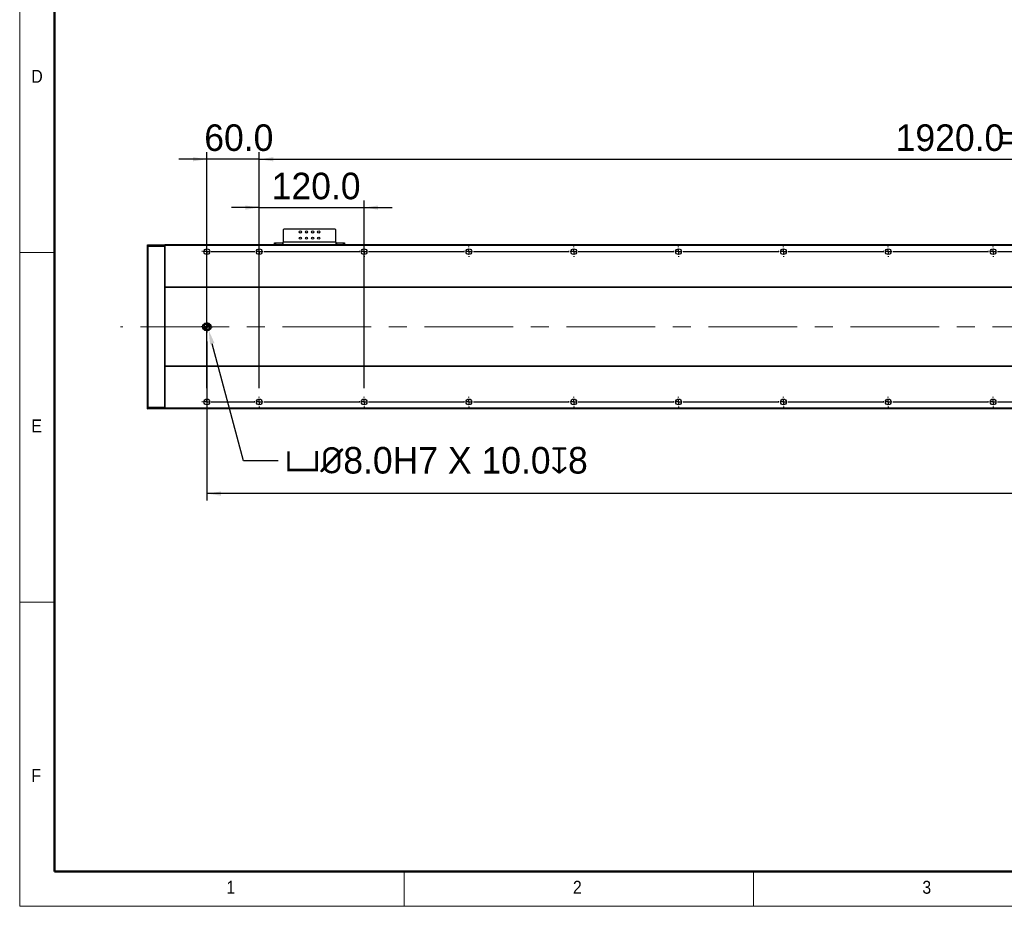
# Model space of a CAD drawing. Header units: millimetres. Extents: x 40 to 3320, y 40 to 2336.
# Tile 1 of 7: x 40 to 1167, y 40 to 1055. Entities that reach past the tile are written whole.
import ezdxf

# ---------------------------------------------------------------- set-up
doc = ezdxf.new("R2010")
doc.units = ezdxf.units.MM
doc.header["$LTSCALE"] = 8
doc.header["$PDSIZE"] = -1
doc.linetypes.add('CENTERX2', pattern=[20.32, 12.7, -2.54, 2.54, -2.54])
doc.layers.add('DIMNS', color=7, linetype='Continuous')
doc.styles.add('SLDTEXTSTYLE0', font='Gothic.ttf', dxfattribs={"width": 0.913})
doc.styles.add('SLDTEXTSTYLE7', font='txt')
doc.dimstyles.new('SLDDIMSTYLE0', dxfattribs={"dimtxt": 30.4, "dimasz": 16, "dimexe": 0, "dimexo": 0.0625, "dimgap": 7.6, "dimtad": 2, "dimdec": 1, "dimrnd": 1e-09, "dimzin": 4, "dimdsep": 46, "dimtxsty": 'SLDTEXTSTYLE7', "dimsah": 1, "dimcen": 0.09, "dimadec": 0, "dimazin": 1, "dimtfac": 1, "dimtdec": 1, "dimtmove": 0, "dimatfit": 0, "dimfxl": 0, "dimfrac": 2, "dimtolj": 1, "dimtzin": 12, "dimarcsym": 0})
doc.dimstyles.new('SLDDIMSTYLE1', dxfattribs={"dimtxt": 30.4, "dimasz": 16, "dimexe": 0, "dimexo": 0.0625, "dimgap": 7.6, "dimtad": 2, "dimdec": 1, "dimrnd": 1e-09, "dimzin": 4, "dimdsep": 46, "dimtxsty": 'SLDTEXTSTYLE7', "dimsah": 1, "dimcen": 0.09, "dimadec": 0, "dimazin": 1, "dimtfac": 1, "dimtdec": 1, "dimtofl": 0, "dimtmove": 0, "dimatfit": 3, "dimfxl": 0, "dimfrac": 2, "dimtolj": 1, "dimtzin": 12, "dimarcsym": 0})
doc.dimstyles.new('SLDDIMSTYLE6', dxfattribs={"dimtxt": 30.4, "dimasz": 16, "dimexe": 0, "dimexo": 0.0625, "dimgap": 7.6, "dimtad": 0, "dimtih": 1, "dimtoh": 1, "dimdec": 1, "dimrnd": 1e-09, "dimzin": 4, "dimdsep": 46, "dimtxsty": 'SLDTEXTSTYLE7', "dimsah": 1, "dimcen": 0, "dimadec": 0, "dimazin": 1, "dimtfac": 1, "dimtdec": 1, "dimtofl": 0, "dimtmove": 0, "dimatfit": 3, "dimfxl": 0, "dimfrac": 2, "dimtolj": 1, "dimtzin": 12, "dimarcsym": 0})

# ---------------------------------------------------------------- blocks, each defined once
blk = doc.blocks.new('_D_18')
at = {"layer": 'DIMNS'}
for p, q in [((314.3, 805.1), (314.3, 902.9)), ((2234.3, 805.1), (2234.3, 902.9)), ((314.3, 894.9), (2234.3, 894.9))]:
    blk.add_line(p, q, dxfattribs=at)
for points in [[(314.3, 894.9), (330.3, 892.5), (330.3, 897.3)], [(2234.3, 894.9), (2218.3, 897.3), (2218.3, 892.5)]]:
    blk.add_solid(points, dxfattribs=at)
at = {"layer": 'DIMNS', "char_height": 30.4, "attachment_point": 1, "style": 'SLDTEXTSTYLE7'}
for s, insert in [('=16×120.0(PITCH)', (1161.6, 934.8)), ('1920.0', (1042.8, 934.8))]:
    blk.add_mtext(s, dxfattribs=dict(at, insert=insert))
blk = doc.blocks.new('_D_19')
at = {"layer": 'DIMNS'}
for p, q in [((2294.3, 693), (2294.3, 504.3)), ((254.3, 686.4), (254.3, 504.3)), ((2294.3, 512.3), (254.3, 512.3))]:
    blk.add_line(p, q, dxfattribs=at)
for points in [[(254.3, 512.3), (270.3, 509.9), (270.3, 514.7)], [(2294.3, 512.3), (2278.3, 514.7), (2278.3, 509.9)]]:
    blk.add_solid(points, dxfattribs=at)
at = {"layer": 'DIMNS', "insert": (1208.2, 552.2), "char_height": 30.4, "attachment_point": 1, "style": 'SLDTEXTSTYLE7'}
blk.add_mtext('2040.0', dxfattribs=at)
blk = doc.blocks.new('_D_21')
at = {"layer": 'Defpoints', "color": 0}
for p in [(255.3, 703.1), (256.3, 699.3)]:
    blk.add_point(p, dxfattribs=at)
at = {"layer": 'DIMNS', "color": 0, "lineweight": -2}
for p, q in [((296.4, 549.7), (260.5, 683.8)), ((336, 549.7), (296.4, 549.7))]:
    blk.add_line(p, q, dxfattribs=at)
at = {"layer": 'DIMNS', "color": 0}
blk.add_solid([(263, 684.5), (257.9, 683.1), (256.3, 699.3)], dxfattribs=at)
at = {"layer": 'DIMNS', "color": 0, "insert": (343.6, 565.6), "char_height": 30.4, "attachment_point": 1, "style": 'SLDTEXTSTYLE7'}
blk.add_mtext('\\A1;{\\fGDT|b0|i0|c134|p2;v\\fISOCPEUR|b0|i0|c134|p34;%%C}8.0H7 X 10.0{\\fGDT|b0|i0|c134|p2;x}8', dxfattribs=at)
blk = doc.blocks.new('_D_25')
at = {"layer": 'DIMNS'}
for p, q in [((254.3, 633.1), (254.3, 902.9)), ((314.3, 633.1), (314.3, 902.9)), ((254.3, 894.9), (222.3, 894.9)), ((314.3, 894.9), (254.3, 894.9)), ((314.3, 894.9), (346.3, 894.9))]:
    blk.add_line(p, q, dxfattribs=at)
for points in [[(254.3, 894.9), (238.3, 897.3), (238.3, 892.5)], [(314.3, 894.9), (330.3, 892.5), (330.3, 897.3)]]:
    blk.add_solid(points, dxfattribs=at)
at = {"layer": 'DIMNS', "insert": (251.3, 934.8), "char_height": 30.4, "attachment_point": 1, "style": 'SLDTEXTSTYLE7'}
blk.add_mtext('60.0', dxfattribs=at)
blk = doc.blocks.new('_D_26')
at = {"layer": 'DIMNS'}
for p, q in [((314.3, 633.1), (314.3, 847.6)), ((434.3, 633.1), (434.3, 847.6)), ((314.3, 839.6), (282.3, 839.6)), ((314.3, 839.6), (434.3, 839.6)), ((434.3, 839.6), (466.3, 839.6))]:
    blk.add_line(p, q, dxfattribs=at)
for points in [[(314.3, 839.6), (298.3, 842), (298.3, 837.2)], [(434.3, 839.6), (450.3, 837.2), (450.3, 842)]]:
    blk.add_solid(points, dxfattribs=at)
at = {"layer": 'DIMNS', "insert": (328.5, 879.5), "char_height": 30.4, "attachment_point": 1, "style": 'SLDTEXTSTYLE7'}
blk.add_mtext('120.0', dxfattribs=at)
blk = doc.blocks.new('SW_CENTERMARKSYMBOL_0')
at = {"layer": 'DIMNS', "color": 0}
for p, q in [((-65.08, 0), (-65.84, 0)), ((-60, 0), (-62.54, 0)), ((-60, 5.08), (-60, 5.84)), ((-60, 0), (-60, 2.54)), ((-60, 0), (-60, -2.54)), ((-60, 0), (-57.46, 0)), ((-54.92, 0), (-5.08, 0)), ((0, 0), (-2.54, 0)), ((0, 5.08), (0, 5.84)), ((0, 0), (0, 2.54)), ((0, 0), (0, -2.54)), ((0, 0), (2.54, 0)), ((5.08, 0), (114.92, 0)), ((120, 5.08), (120, 5.84)), ((120, 0), (120, 2.54)), ((120, 0), (120, 2.54)), ((240, 5.08), (240, 5.84)), ((240, 0), (240, 2.54)), ((240, 0), (240, 2.54)), ((240, 0), (240, 2.54)), ((360, 5.08), (360, 5.84)), ((360, 0), (360, 2.54)), ((360, 0), (360, 2.54)), ((360, 0), (360, 2.54)), ((360, 0), (360, 2.54)), ((480, 5.08), (480, 5.84)), ((480, 0), (480, 2.54)), ((480, 0), (480, 2.54)), ((480, 0), (480, 2.54)), ((480, 0), (480, 2.54)), ((480, 0), (480, 2.54)), ((600, 5.08), (600, 5.84)), ((600, 0), (600, 2.54)), ((600, 0), (600, 2.54)), ((600, 0), (600, 2.54)), ((600, 0), (600, 2.54)), ((600, 0), (600, 2.54)), ((600, 0), (600, 2.54)), ((720, 5.08), (720, 5.84)), ((720, 0), (720, 2.54)), ((720, 0), (720, 2.54)), ((720, 0), (720, 2.54)), ((720, 0), (720, 2.54)), ((720, 0), (720, 2.54)), ((720, 0), (720, 2.54)), ((720, 0), (720, 2.54)), ((840, 5.08), (840, 5.84)), ((840, 0), (840, 2.54)), ((840, 0), (840, 2.54)), ((840, 0), (840, 2.54)), ((840, 0), (840, 2.54)), ((840, 0), (840, 2.54)), ((840, 0), (840, 2.54)), ((840, 0), (840, 2.54)), ((840, 0), (840, 2.54)), ((114.92, 0), (114.16, 0)), ((120, 0), (117.46, 0)), ((120, 0), (117.46, 0)), ((120, 0), (120, -2.54)), ((120, 0), (122.54, 0)), ((120, 0), (120, -2.54)), ((120, 0), (122.54, 0)), ((120, -5.08), (120, -5.84)), ((125.08, 0), (125.84, 0)), ((125.08, 0), (234.92, 0)), ((234.92, 0), (234.16, 0)), ((240, 0), (237.46, 0)), ((240, 0), (237.46, 0)), ((240, 0), (237.46, 0)), ((240, 0), (240, -2.54)), ((240, 0), (242.54, 0)), ((240, 0), (240, -2.54)), ((240, 0), (242.54, 0)), ((240, 0), (240, -2.54)), ((240, 0), (242.54, 0)), ((240, -5.08), (240, -5.84)), ((245.08, 0), (245.84, 0)), ((245.08, 0), (354.92, 0)), ((354.92, 0), (354.16, 0)), ((360, 0), (357.46, 0)), ((360, 0), (357.46, 0)), ((360, 0), (357.46, 0)), ((360, 0), (357.46, 0)), ((360, 0), (360, -2.54)), ((360, 0), (362.54, 0)), ((360, 0), (360, -2.54)), ((360, 0), (362.54, 0)), ((360, 0), (360, -2.54)), ((360, 0), (362.54, 0)), ((360, 0), (360, -2.54)), ((360, 0), (362.54, 0)), ((360, -5.08), (360, -5.84)), ((365.08, 0), (365.84, 0)), ((365.08, 0), (474.92, 0)), ((474.92, 0), (474.16, 0)), ((480, 0), (477.46, 0)), ((480, 0), (477.46, 0)), ((480, 0), (477.46, 0)), ((480, 0), (477.46, 0)), ((480, 0), (477.46, 0)), ((480, 0), (480, -2.54)), ((480, 0), (482.54, 0)), ((480, 0), (480, -2.54)), ((480, 0), (482.54, 0)), ((480, 0), (480, -2.54)), ((480, 0), (482.54, 0)), ((480, 0), (480, -2.54)), ((480, 0), (482.54, 0)), ((480, 0), (480, -2.54)), ((480, 0), (482.54, 0)), ((480, -5.08), (480, -5.84)), ((485.08, 0), (485.84, 0)), ((485.08, 0), (594.92, 0)), ((594.92, 0), (594.16, 0)), ((600, 0), (597.46, 0)), ((600, 0), (597.46, 0)), ((600, 0), (597.46, 0)), ((600, 0), (597.46, 0)), ((600, 0), (597.46, 0)), ((600, 0), (597.46, 0)), ((600, 0), (600, -2.54)), ((600, 0), (602.54, 0)), ((600, 0), (600, -2.54)), ((600, 0), (602.54, 0)), ((600, 0), (600, -2.54)), ((600, 0), (602.54, 0)), ((600, 0), (600, -2.54)), ((600, 0), (602.54, 0)), ((600, 0), (600, -2.54)), ((600, 0), (602.54, 0)), ((600, 0), (600, -2.54)), ((600, 0), (602.54, 0)), ((600, -5.08), (600, -5.84)), ((605.08, 0), (605.84, 0)), ((605.08, 0), (714.92, 0)), ((714.92, 0), (714.16, 0)), ((720, 0), (717.46, 0)), ((720, 0), (717.46, 0)), ((720, 0), (717.46, 0)), ((720, 0), (717.46, 0)), ((720, 0), (717.46, 0)), ((720, 0), (717.46, 0)), ((720, 0), (717.46, 0)), ((720, 0), (720, -2.54)), ((720, 0), (722.54, 0)), ((720, 0), (720, -2.54)), ((720, 0), (722.54, 0)), ((720, 0), (720, -2.54)), ((720, 0), (722.54, 0)), ((720, 0), (720, -2.54)), ((720, 0), (722.54, 0)), ((720, 0), (720, -2.54)), ((720, 0), (722.54, 0)), ((720, 0), (720, -2.54)), ((720, 0), (722.54, 0)), ((720, 0), (720, -2.54)), ((720, 0), (722.54, 0)), ((720, -5.08), (720, -5.84)), ((725.08, 0), (725.84, 0)), ((725.08, 0), (834.92, 0)), ((834.92, 0), (834.16, 0)), ((840, 0), (837.46, 0)), ((840, 0), (837.46, 0)), ((840, 0), (837.46, 0)), ((840, 0), (837.46, 0)), ((840, 0), (837.46, 0)), ((840, 0), (837.46, 0)), ((840, 0), (837.46, 0)), ((840, 0), (837.46, 0)), ((840, 0), (840, -2.54)), ((840, 0), (842.54, 0)), ((840, 0), (840, -2.54)), ((840, 0), (842.54, 0)), ((840, 0), (840, -2.54)), ((840, 0), (842.54, 0)), ((840, 0), (840, -2.54)), ((840, 0), (842.54, 0)), ((840, 0), (840, -2.54)), ((840, 0), (842.54, 0)), ((840, 0), (840, -2.54)), ((840, 0), (842.54, 0)), ((840, 0), (840, -2.54)), ((840, 0), (842.54, 0)), ((840, 0), (840, -2.54)), ((840, 0), (842.54, 0)), ((840, -5.08), (840, -5.84)), ((845.08, 0), (845.84, 0)), ((845.08, 0), (954.92, 0)), ((-65.08, -172), (-65.84, -172)), ((-60, -172), (-62.54, -172)), ((-60, -172), (-60, -169.46)), ((-60, -172), (-60, -174.54)), ((-60, -172), (-57.46, -172)), ((-60, -177.08), (-60, -177.84)), ((-54.92, -172), (-5.08, -172)), ((0, -172), (-2.54, -172)), ((0, -172), (0, -169.46)), ((0, -172), (0, -174.54)), ((0, -172), (2.54, -172)), ((0, -177.08), (0, -177.84)), ((5.08, -172), (5.84, -172))]:
    blk.add_line(p, q, dxfattribs=at)
blk = doc.blocks.new('SW_CENTERMARKSYMBOL_1')
at = {"layer": 'DIMNS', "color": 0}
for p, q in [((-125.08, 0), (-125.84, 0)), ((-120, 0), (-122.54, 0)), ((-120, 5.08), (-120, 5.84)), ((-120, 0), (-120, 2.54)), ((-120, 0), (-120, -2.54)), ((-120, 0), (-117.46, 0)), ((-114.92, 0), (-5.08, 0)), ((-5.08, 0), (-5.84, 0)), ((0, 0), (-2.54, 0)), ((0, 0), (-2.54, 0)), ((0, 5.08), (0, 5.84)), ((0, 0), (0, 2.54)), ((0, 0), (0, 2.54)), ((0, 0), (0, -2.54)), ((0, 0), (2.54, 0)), ((0, 0), (0, -2.54)), ((0, 0), (2.54, 0)), ((5.08, 0), (5.84, 0)), ((5.08, 0), (114.92, 0)), ((120, 5.08), (120, 5.84)), ((120, 0), (120, 2.54)), ((120, 0), (120, 2.54)), ((120, 0), (120, 2.54)), ((240, 5.08), (240, 5.84)), ((240, 0), (240, 2.54)), ((240, 0), (240, 2.54)), ((240, 0), (240, 2.54)), ((240, 0), (240, 2.54)), ((360, 5.08), (360, 5.84)), ((360, 0), (360, 2.54)), ((360, 0), (360, 2.54)), ((360, 0), (360, 2.54)), ((360, 0), (360, 2.54)), ((360, 0), (360, 2.54)), ((480, 5.08), (480, 5.84)), ((480, 0), (480, 2.54)), ((480, 0), (480, 2.54)), ((480, 0), (480, 2.54)), ((480, 0), (480, 2.54)), ((480, 0), (480, 2.54)), ((480, 0), (480, 2.54)), ((600, 5.08), (600, 5.84)), ((600, 0), (600, 2.54)), ((600, 0), (600, 2.54)), ((600, 0), (600, 2.54)), ((600, 0), (600, 2.54)), ((600, 0), (600, 2.54)), ((600, 0), (600, 2.54)), ((600, 0), (600, 2.54)), ((720, 5.08), (720, 5.84)), ((720, 0), (720, 2.54)), ((720, 0), (720, 2.54)), ((720, 0), (720, 2.54)), ((720, 0), (720, 2.54)), ((720, 0), (720, 2.54)), ((720, 0), (720, 2.54)), ((720, 0), (720, 2.54)), ((720, 0), (720, 2.54)), ((-120, -5.08), (-120, -5.84)), ((0, -5.08), (0, -5.84)), ((114.92, 0), (114.16, 0)), ((120, 0), (117.46, 0)), ((120, 0), (117.46, 0)), ((120, 0), (117.46, 0)), ((120, 0), (120, -2.54)), ((120, 0), (122.54, 0)), ((120, 0), (120, -2.54)), ((120, 0), (122.54, 0)), ((120, 0), (120, -2.54)), ((120, 0), (122.54, 0)), ((120, -5.08), (120, -5.84)), ((125.08, 0), (125.84, 0)), ((125.08, 0), (234.92, 0)), ((234.92, 0), (234.16, 0)), ((240, 0), (237.46, 0)), ((240, 0), (237.46, 0)), ((240, 0), (237.46, 0)), ((240, 0), (237.46, 0)), ((240, 0), (240, -2.54)), ((240, 0), (242.54, 0)), ((240, 0), (240, -2.54)), ((240, 0), (242.54, 0)), ((240, 0), (240, -2.54)), ((240, 0), (242.54, 0)), ((240, 0), (240, -2.54)), ((240, 0), (242.54, 0)), ((240, -5.08), (240, -5.84)), ((245.08, 0), (245.84, 0)), ((245.08, 0), (354.92, 0)), ((354.92, 0), (354.16, 0)), ((360, 0), (357.46, 0)), ((360, 0), (357.46, 0)), ((360, 0), (357.46, 0)), ((360, 0), (357.46, 0)), ((360, 0), (357.46, 0)), ((360, 0), (360, -2.54)), ((360, 0), (362.54, 0)), ((360, 0), (360, -2.54)), ((360, 0), (362.54, 0)), ((360, 0), (360, -2.54)), ((360, 0), (362.54, 0)), ((360, 0), (360, -2.54)), ((360, 0), (362.54, 0)), ((360, 0), (360, -2.54)), ((360, 0), (362.54, 0)), ((360, -5.08), (360, -5.84)), ((365.08, 0), (365.84, 0)), ((365.08, 0), (474.92, 0)), ((474.92, 0), (474.16, 0)), ((480, 0), (477.46, 0)), ((480, 0), (477.46, 0)), ((480, 0), (477.46, 0)), ((480, 0), (477.46, 0)), ((480, 0), (477.46, 0)), ((480, 0), (477.46, 0)), ((480, 0), (480, -2.54)), ((480, 0), (482.54, 0)), ((480, 0), (480, -2.54)), ((480, 0), (482.54, 0)), ((480, 0), (480, -2.54)), ((480, 0), (482.54, 0)), ((480, 0), (480, -2.54)), ((480, 0), (482.54, 0)), ((480, 0), (480, -2.54)), ((480, 0), (482.54, 0)), ((480, 0), (480, -2.54)), ((480, 0), (482.54, 0)), ((480, -5.08), (480, -5.84)), ((485.08, 0), (485.84, 0)), ((485.08, 0), (594.92, 0)), ((594.92, 0), (594.16, 0)), ((600, 0), (597.46, 0)), ((600, 0), (597.46, 0)), ((600, 0), (597.46, 0)), ((600, 0), (597.46, 0)), ((600, 0), (597.46, 0)), ((600, 0), (597.46, 0)), ((600, 0), (597.46, 0)), ((600, 0), (600, -2.54)), ((600, 0), (602.54, 0)), ((600, 0), (600, -2.54)), ((600, 0), (602.54, 0)), ((600, 0), (600, -2.54)), ((600, 0), (602.54, 0)), ((600, 0), (600, -2.54)), ((600, 0), (602.54, 0)), ((600, 0), (600, -2.54)), ((600, 0), (602.54, 0)), ((600, 0), (600, -2.54)), ((600, 0), (602.54, 0)), ((600, 0), (600, -2.54)), ((600, 0), (602.54, 0)), ((600, -5.08), (600, -5.84)), ((605.08, 0), (605.84, 0)), ((605.08, 0), (714.92, 0)), ((714.92, 0), (714.16, 0)), ((720, 0), (717.46, 0)), ((720, 0), (717.46, 0)), ((720, 0), (717.46, 0)), ((720, 0), (717.46, 0)), ((720, 0), (717.46, 0)), ((720, 0), (717.46, 0)), ((720, 0), (717.46, 0)), ((720, 0), (717.46, 0)), ((720, 0), (720, -2.54)), ((720, 0), (722.54, 0)), ((720, 0), (720, -2.54)), ((720, 0), (722.54, 0)), ((720, 0), (720, -2.54)), ((720, 0), (722.54, 0)), ((720, 0), (720, -2.54)), ((720, 0), (722.54, 0)), ((720, 0), (720, -2.54)), ((720, 0), (722.54, 0)), ((720, 0), (720, -2.54)), ((720, 0), (722.54, 0)), ((720, 0), (720, -2.54)), ((720, 0), (722.54, 0)), ((720, 0), (720, -2.54)), ((720, 0), (722.54, 0)), ((720, -5.08), (720, -5.84)), ((725.08, 0), (725.84, 0)), ((725.08, 0), (834.92, 0))]:
    blk.add_line(p, q, dxfattribs=at)
blk = doc.blocks.new('SW_CENTERMARKSYMBOL_4')
at = {"layer": 'DIMNS', "color": 0}
for p, q in [((-5.08, 0), (-6.54, 0)), ((0, 0), (-2.54, 0)), ((0, 5.08), (0, 6.54)), ((0, 0), (0, 2.54)), ((0, 0), (0, -2.54)), ((0, 0), (2.54, 0)), ((0, -5.08), (0, -6.54)), ((5.08, 0), (6.54, 0))]:
    blk.add_line(p, q, dxfattribs=at)
blk = doc.blocks.new('SW_DOWELSYMBOL_2')
at = {"linetype": 'Continuous', "lineweight": 18}
h = blk.add_hatch(color=0, dxfattribs=at)
edge = h.paths.add_edge_path(flags=0)
edge.add_arc((0, 0), 4, 180, 270)
edge.add_line((0, -4), (0, 0))
edge.add_line((0, 0), (-4, 0))
h = blk.add_hatch(color=0, dxfattribs=at)
edge = h.paths.add_edge_path(flags=0)
edge.add_arc((0, 0), 4, 0, 90)
edge.add_line((0, 4), (0, 0))
edge.add_line((0, 0), (4, 0))
at = {"layer": 'DIMNS', "color": 0}
blk.add_circle((0, 0), 4, dxfattribs=at)
blk = doc.blocks.new('SW_DOWELSYMBOL_3')
at = {"linetype": 'Continuous', "lineweight": 18}
h = blk.add_hatch(color=0, dxfattribs=at)
edge = h.paths.add_edge_path(flags=0)
edge.add_arc((0, 0), 4, 180, 270)
edge.add_line((0, -4), (0, 0))
edge.add_line((0, 0), (-4, 0))
h = blk.add_hatch(color=0, dxfattribs=at)
edge = h.paths.add_edge_path(flags=0)
edge.add_arc((0, 0), 4, 0, 90)
edge.add_line((0, 4), (0, 0))
edge.add_line((0, 0), (4, 0))
at = {"layer": 'DIMNS', "color": 0}
blk.add_circle((0, 0), 4, dxfattribs=at)

msp = doc.modelspace()

# ---------------------------------------------------------------- linework, layer by layer
at = {"color": 7, "linetype": 'Continuous', "lineweight": 18}
for p, q in [((40, 2336), (40, 40)), ((80, 2296), (80, 80)), ((40, 788), (80, 788)), ((80, 388), (40, 388)), ((80, 80), (3280, 80)), ((480, 40), (480, 80)), ((880, 80), (880, 40)), ((984, 80), (3280, 80)), ((40, 40), (3320, 40))]:
    msp.add_line(p, q, dxfattribs=at)
at = {"color": 7, "linetype": 'Continuous', "lineweight": 50}
for p, q in [((80, 2296), (80, 80)), ((80, 80), (3280, 80))]:
    msp.add_line(p, q, dxfattribs=at)
at = {"color": 7, "linetype": 'Continuous', "lineweight": 25}
for p, q in [((342.7874106, 814.939026), (341.7873937, 813.9390239)), ((341.7873937, 813.9390239), (341.7873937, 800.1390287)), ((400.787409, 814.939026), (342.7874106, 814.939026)), ((401.7873961, 813.9390239), (400.787409, 814.939026)), ((401.7873961, 800.1390287), (401.7873961, 813.9390239)), ((186.2873989, 796.839025), (186.5873891, 797.1390227)), ((186.2873989, 795.0147653), (186.2873989, 796.839025)), ((186.2873989, 795.0147653), (186.5873891, 795.1390261)), ((186.2873989, 611.2632865), (186.2873989, 795.0147653)), ((186.5873891, 797.1390227), (186.5873891, 795.1390261)), ((186.5873891, 797.1390227), (205.9873897, 797.1390227)), ((186.5873891, 795.1390261), (186.5873891, 611.1390257)), ((205.9873897, 795.1390261), (186.5873891, 795.1390261)), ((205.9873897, 795.1390261), (205.9873897, 797.1390227)), ((206.2873799, 796.839025), (205.9873897, 797.1390227)), ((205.9873897, 611.1390257), (205.9873897, 795.1390261)), ((206.2873799, 795.0147653), (205.9873897, 795.1390261)), ((2342.2873575, 797.1390227), (206.2873799, 797.1390227)), ((206.2873799, 797.1390227), (206.2873799, 796.1390281)), ((2342.2873575, 796.1390281), (206.2873799, 796.1390281)), ((206.2873799, 796.1390281), (206.2873799, 748.639025)), ((331.7874032, 797.1390227), (331.7874032, 799.1390267)), ((331.7874032, 799.1390267), (332.7873904, 799.1390267)), ((332.7873904, 799.1390267), (332.7873904, 797.1390227)), ((332.7873904, 799.1390267), (340.7874066, 799.1390267)), ((340.7874066, 799.1390267), (340.7874066, 797.1390227)), ((341.7873937, 799.1390267), (340.7874066, 799.1390267)), ((401.7873961, 800.1390287), (341.7873937, 800.1390287)), ((341.7873937, 797.1390227), (341.7873937, 800.1390287)), ((401.7873961, 800.1390287), (401.7873961, 797.1390227)), ((402.787413, 799.1390267), (401.7873961, 799.1390267)), ((402.787413, 799.1390267), (402.787413, 797.1390227)), ((402.787413, 799.1390267), (410.7873994, 799.1390267)), ((410.7873994, 797.1390227), (410.7873994, 799.1390267)), ((410.7873994, 799.1390267), (411.7873865, 799.1390267)), ((411.7873865, 799.1390267), (411.7873865, 797.1390227)), ((2342.2873575, 748.639025), (206.2873799, 748.639025)), ((206.2873799, 748.639025), (206.2873799, 748.139024)), ((2342.2873575, 748.139024), (206.2873799, 748.139024)), ((206.2873799, 748.139024), (206.2873799, 658.1390241)), ((255.2874047, 707.1390256), (253.2873708, 707.1390256)), ((253.2873708, 699.1390257), (255.2874047, 699.1390257)), ((2342.2873575, 658.1390241), (206.2873799, 658.1390241)), ((206.2873799, 658.1390241), (206.2873799, 657.6390268)), ((2342.2873575, 657.6390268), (206.2873799, 657.6390268)), ((206.2873799, 657.6390268), (206.2873799, 610.1390237)), ((186.2873989, 609.4390267), (186.2873989, 611.2632865)), ((186.2873989, 611.2632865), (186.5873891, 611.1390257)), ((186.2873989, 609.4390267), (186.5873891, 609.1390291)), ((186.5873891, 611.1390257), (186.5873891, 609.1390291)), ((186.5873891, 611.1390257), (205.9873897, 611.1390257)), ((205.9873897, 609.1390291), (186.5873891, 609.1390291)), ((206.2873799, 611.2632865), (205.9873897, 611.1390257)), ((205.9873897, 609.1390291), (205.9873897, 611.1390257)), ((206.2873799, 609.4390267), (205.9873897, 609.1390291)), ((2342.2873575, 610.1390237), (206.2873799, 610.1390237)), ((206.2873799, 610.1390237), (206.2873799, 609.1390291)), ((2342.2873575, 609.1390291), (206.2873799, 609.1390291))]:
    msp.add_line(p, q, dxfattribs=at)
for centre, radius in [((361.2873985, 811.6390258), 1.25), ((368.2873985, 811.6390258), 1.25), ((375.2873985, 811.6390258), 1.25), ((382.2873985, 811.6390258), 1.25), ((361.2873985, 804.6390258), 1.25), ((368.2873985, 804.6390258), 1.25), ((375.2873985, 804.6390258), 1.25), ((382.2873985, 804.6390258), 1.25), ((254.2873985, 789.1390258), 3.3), ((314.2873985, 789.1390258), 3.3), ((434.2873985, 789.1390258), 3.3), ((554.2873985, 789.1390258), 3.3), ((674.2873985, 789.1390258), 3.3), ((794.2873985, 789.1390258), 3.3), ((914.2873985, 789.1390258), 3.3), ((1034.2873985, 789.1390258), 3.3), ((1154.2873985, 789.1390258), 3.3), ((254.2873985, 617.1390258), 3.3), ((314.2873985, 617.1390258), 3.3), ((434.2873985, 617.1390258), 3.3), ((554.2873985, 617.1390258), 3.3), ((674.2873985, 617.1390258), 3.3), ((794.2873985, 617.1390258), 3.3), ((914.2873985, 617.1390258), 3.3), ((1034.2873985, 617.1390258), 3.3), ((1154.2873985, 617.1390258), 3.3)]:
    msp.add_circle(centre, radius, dxfattribs=at)
for centre, start, end in [((253.2873985, 703.1390258), 90, 270), ((255.2873985, 703.1390258), 270, 90)]:
    msp.add_arc(centre, 4, start, end, dxfattribs=at)
at = {"layer": 'DIMNS', "linetype": 'CENTERX2', "lineweight": 18}
msp.add_line((2393.0873985, 703.1390258), (155.4873985, 703.1390258), dxfattribs=at)

# ---------------------------------------------------------------- block references
at = {"layer": 'DIMNS'}
for name, p in [('SW_CENTERMARKSYMBOL_0', (314.2873985, 789.1390258)), ('SW_CENTERMARKSYMBOL_4', (254.2873985, 703.1390258)), ('SW_DOWELSYMBOL_2', (253.2873985, 703.1390258)), ('SW_DOWELSYMBOL_3', (255.2873985, 703.1390258)), ('SW_CENTERMARKSYMBOL_1', (434.2873985, 617.1390258))]:
    msp.add_blockref(name, p, dxfattribs=at)

# ---------------------------------------------------------------- texts
at = {"color": 7, "linetype": 'Continuous', "lineweight": 0, "char_height": 14.8166667, "attachment_point": 1, "style": 'SLDTEXTSTYLE0'}
for s, insert in [('D', (53.3333333, 997.1704528)), ('E', (53.3333333, 597.1704528)), ('F', (53.3333333, 197.1704528)), ('1', (276.6666667, 69.1704848)), ('2', (673.3333333, 69.1704848)), ('3', (1073.3333333, 69.1704848))]:
    msp.add_mtext(s, dxfattribs=dict(at, insert=insert))

# ---------------------------------------------------------------- dimensions: what is measured, and where the dimension line sits
at = {"layer": 'DIMNS'}
dim = msp.add_linear_dim(base=(2234.2873985, 894.9390258), p1=(314.2873985, 794.9790258), p2=(2234.2873985, 794.9790258), text='<>=16×120.0(PITCH)', dimstyle='SLDDIMSTYLE1', dxfattribs=at)
dim.commit()
dim.dimension.update_dxf_attribs({"geometry": '_D_18', "text_midpoint": (1267.5801636, 894.9390258), "dimtype": 160})
for base, p1, p2, dimstyle, picture, middle in [((254.2873985, 894.9390258), (314.2873985, 622.9790258), (254.2873985, 622.9790258), 'SLDDIMSTYLE0', '_D_25', (288.7196844, 894.9390258)), ((434.2873985, 839.6021421), (314.2873985, 622.9790258), (434.2873985, 622.9790258), 'SLDDIMSTYLE0', '_D_26', (376.9568372, 839.6021421)), ((254.2873985, 512.3389227), (2294.2873985, 703.1390258), (254.2873985, 696.5990258), 'SLDDIMSTYLE1', '_D_19', (1267.5801636, 512.3389227))]:
    dim = msp.add_linear_dim(base=base, p1=p1, p2=p2, dimstyle=dimstyle, dxfattribs=at)
    dim.commit()
    dim.dimension.update_dxf_attribs({"geometry": picture, "text_midpoint": middle, "dimtype": 160})
dim = msp.add_radius_dim(center=(255.2873985, 703.1390258), mpoint=(256.3226746, 699.2753225), text='{\\fGDT|b0|i0|c134|p2;v\\fISOCPEUR|b0|i0|c134|p34;%%C}8.0H7 X 10.0{\\fGDT|b0|i0|c134|p2;x}8', dimstyle='SLDDIMSTYLE6', override={"dimpost": '<>'}, dxfattribs=at)
dim.commit()
dim.dimension.update_dxf_attribs({"geometry": '_D_21', "text_midpoint": (539.6522577, 549.7333463), "dimtype": 164})

doc.saveas('drawing.dxf')
